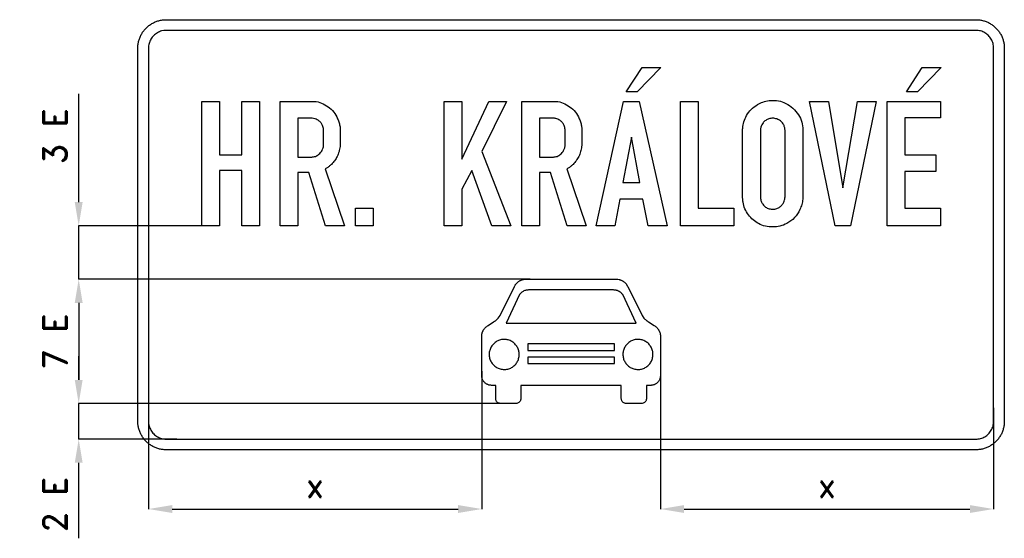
# Model space of a CAD drawing. Header units: millimetres. Extents: x 4952 to 12255, y -152 to 5683.
# Tile 6 of 6: x 9760 to 12255, y 4370 to 5683. Entities that reach past the tile are written whole.
import ezdxf

# ---------------------------------------------------------------- set-up
doc = ezdxf.new("R2010")
doc.units = ezdxf.units.MM
doc.header["$LTSCALE"] = 5
doc.layers.add('Kóty', color=2, linetype='Continuous')
doc.layers.add('Značka', color=7, linetype='Continuous')
doc.styles.get("Standard").update_dxf_attribs({"font": 'romand.shx', "height": 60})
doc.dimstyles.get("Standard").update_dxf_attribs({"dimtxt": 60, "dimasz": 60, "dimexe": 0.18, "dimexo": 0.0625, "dimgap": 30, "dimtad": 1, "dimdec": 0, "dimzin": 0, "dimdsep": 46, "dimtxsty": 'Standard', "dimcen": 0.09, "dimadec": 0, "dimazin": 0, "dimtfac": 1, "dimtdec": 0, "dimtofl": 0, "dimtmove": 0, "dimatfit": 3, "dimfxl": 1, "dimtolj": 1, "dimtzin": 0, "dimarcsym": 0})

# ---------------------------------------------------------------- blocks, each defined once
blk = doc.blocks.new('*D7')
at = {"layer": 'Defpoints', "color": 0, "transparency": 16777216}
for p in [(10930.6, 4792.7), (10086.5, 4683.3), (10930.6, 4444)]:
    blk.add_point(p, dxfattribs=at)
at = {"layer": 'Kóty', "color": 0, "lineweight": -2, "transparency": 16777216}
for p, q in [((10930.6, 4792.7), (10930.6, 4443.8)), ((10086.5, 4683.2), (10086.5, 4443.8)), ((10146.5, 4444), (10870.6, 4444))]:
    blk.add_line(p, q, dxfattribs=at)
at = {"layer": 'Kóty', "color": 0, "transparency": 16777216}
for points in [[(10146.5, 4454), (10146.5, 4434), (10086.5, 4444)], [(10870.6, 4454), (10870.6, 4434), (10930.6, 4444)]]:
    blk.add_solid(points, dxfattribs=at)
at = {"layer": 'Kóty', "color": 0, "transparency": 16777216, "insert": (10508.5, 4504), "char_height": 60, "attachment_point": 5}
blk.add_mtext('\\A1;x', dxfattribs=at)
blk = doc.blocks.new('*D8')
at = {"layer": 'Defpoints', "color": 0, "transparency": 16777216}
for p in [(11383.4, 4796.5), (12227.5, 4700.1), (12227.5, 4444)]:
    blk.add_point(p, dxfattribs=at)
at = {"layer": 'Kóty', "color": 0, "lineweight": -2, "transparency": 16777216}
for p, q in [((11383.4, 4796.4), (11383.4, 4443.8)), ((12227.5, 4700), (12227.5, 4443.8)), ((11443.4, 4444), (12167.5, 4444))]:
    blk.add_line(p, q, dxfattribs=at)
at = {"layer": 'Kóty', "color": 0, "transparency": 16777216}
for points in [[(11443.4, 4454), (11443.4, 4434), (11383.4, 4444)], [(12167.5, 4454), (12167.5, 4434), (12227.5, 4444)]]:
    blk.add_solid(points, dxfattribs=at)
at = {"layer": 'Kóty', "color": 0, "transparency": 16777216, "insert": (11805.5, 4504), "char_height": 60, "attachment_point": 5}
blk.add_mtext('\\A1;x', dxfattribs=at)
blk = doc.blocks.new('*D17')
at = {"layer": 'Defpoints', "color": 0, "transparency": 16777216}
for p in [(9909.7, 5161), (10221.4, 5161), (11053.4, 5026)]:
    blk.add_point(p, dxfattribs=at)
at = {"layer": 'Kóty', "color": 0, "lineweight": -2, "transparency": 16777216}
for p, q in [((9909.7, 5221), (9909.7, 5495.3)), ((10221.4, 5161), (9909.5, 5161)), ((11053.3, 5026), (9909.5, 5026)), ((9909.7, 4966), (9909.7, 4906))]:
    blk.add_line(p, q, dxfattribs=at)
at = {"layer": 'Kóty', "color": 0, "transparency": 16777216}
for points in [[(9899.7, 5221), (9919.7, 5221), (9909.7, 5161)], [(9899.7, 4966), (9919.7, 4966), (9909.7, 5026)]]:
    blk.add_solid(points, dxfattribs=at)
at = {"layer": 'Kóty', "color": 0, "transparency": 16777216, "insert": (9849.7, 5388.1), "char_height": 60, "attachment_point": 5, "rotation": 90}
blk.add_mtext('\\A1;3 E', dxfattribs=at)
blk = doc.blocks.new('*D18')
at = {"layer": 'Defpoints', "color": 0, "transparency": 16777216}
for p in [(11053.3, 5026), (9909.7, 4711), (10985.4, 4711)]:
    blk.add_point(p, dxfattribs=at)
at = {"layer": 'Kóty', "color": 0, "lineweight": -2, "transparency": 16777216}
for p, q in [((11053.2, 5026), (9909.5, 5026)), ((9909.7, 4966), (9909.7, 4771)), ((10985.4, 4711), (9909.5, 4711))]:
    blk.add_line(p, q, dxfattribs=at)
at = {"layer": 'Kóty', "color": 0, "transparency": 16777216}
for points in [[(9899.7, 4966), (9919.7, 4966), (9909.7, 5026)], [(9899.7, 4771), (9919.7, 4771), (9909.7, 4711)]]:
    blk.add_solid(points, dxfattribs=at)
at = {"layer": 'Kóty', "color": 0, "transparency": 16777216, "insert": (9849.7, 4868.5), "char_height": 60, "attachment_point": 5, "rotation": 90}
blk.add_mtext('\\A1;7 E', dxfattribs=at)

msp = doc.modelspace()

# ---------------------------------------------------------------- linework, layer by layer
at = {"layer": 'Kóty'}
for p, q in [((9909.68, 4771), (9909.68, 4831)), ((10985.44, 4711), (9909.5, 4711)), ((10158.521, 4621), (9909.5, 4621)), ((9909.32, 4561), (9909.32, 4369.888))]:
    msp.add_line(p, q, dxfattribs=at)
for points in [[(9909.68, 5026), (9909.68, 5161)], [(9909.68, 4621), (9909.68, 4711)]]:
    msp.add_lwpolyline(points, dxfattribs=at)
for points in [[(9899.68, 4771), (9919.68, 4771), (9909.68, 4711)], [(9899.68, 4561), (9919.68, 4561), (9909.68, 4621)]]:
    msp.add_solid(points, dxfattribs=at)
at = {"layer": 'Značka', "color": 5}
for points in [[(10131.5, 4594), (10131.22, 4594), (10130.93, 4594, -0.0322417), (10121.64, 4594.65, -0.0353787), (10112.5, 4596.55, -0.0362319), (10103.67, 4599.54, -0.0344572), (10095.34, 4603.74, -0.0337731), (10087.58, 4608.92, -0.0341245), (10080.59, 4615.09, -0.0341813), (10074.41, 4622.08, -0.0342232), (10069.24, 4629.84, -0.0340444), (10065.07, 4638.17, -0.0333733), (10062.05, 4647, -0.0341423), (10060.12, 4656.14, -0.0367324), (10059.5, 4665.43), (10059.5, 4665.72), (10059.5, 4666), (10059.5, 5611), (10059.5, 5611.28), (10059.5, 5611.57, -0.0321669), (10060.15, 5620.86, -0.0354131), (10062.05, 5630, -0.0362572), (10065.04, 5638.83, -0.0344336), (10069.24, 5647.16, -0.0337525), (10074.41, 5654.92, -0.0340817), (10080.59, 5661.91, -0.0342529), (10087.58, 5668.09, -0.0342161), (10095.34, 5673.26, -0.0341026), (10103.67, 5677.43, -0.0333978), (10112.5, 5680.45, -0.0340821), (10121.64, 5682.38, -0.0368117), (10130.93, 5683), (10131.22, 5683), (10131.5, 5683), (12182.5, 5683), (12182.78, 5683), (12183.07, 5683, -0.0322453), (12192.36, 5682.35, -0.0353619), (12201.5, 5680.45, -0.0362076), (12210.33, 5677.46, -0.0344336), (12218.66, 5673.26, -0.0338174), (12226.42, 5668.08, -0.0341411), (12233.41, 5661.91, -0.0342015), (12239.59, 5654.92, -0.0342009), (12244.76, 5647.16, -0.0341151), (12248.93, 5638.83, -0.0333978), (12251.95, 5630, -0.0340911), (12253.88, 5620.86, -0.036811), (12254.5, 5611.57), (12254.5, 5611.28), (12254.5, 5611), (12254.5, 4666), (12254.5, 4665.72), (12254.5, 4665.43, -0.0322453), (12253.85, 4656.14, -0.0353619), (12251.95, 4647, -0.0362076), (12248.96, 4638.17, -0.0344336), (12244.76, 4629.84, -0.0338174), (12239.58, 4622.08, -0.0341411), (12233.41, 4615.09, -0.0342015), (12226.42, 4608.91, -0.0342009), (12218.66, 4603.74, -0.0341151), (12210.33, 4599.57, -0.0333978), (12201.5, 4596.55, -0.0340911), (12192.36, 4594.62, -0.036811), (12183.07, 4594), (12182.78, 4594), (12182.5, 4594), (10131.5, 4594)], [(10131.5, 4594), (10131.22, 4594), (10130.93, 4594, -0.0322417), (10121.64, 4594.65, -0.0353787), (10112.5, 4596.55, -0.0362319), (10103.67, 4599.54, -0.0344572), (10095.34, 4603.74, -0.0337731), (10087.58, 4608.92, -0.0341245), (10080.59, 4615.09, -0.0341813), (10074.41, 4622.08, -0.0342232), (10069.24, 4629.84, -0.0340444), (10065.07, 4638.17, -0.0333733), (10062.05, 4647, -0.0341423), (10060.12, 4656.14, -0.0367324), (10059.5, 4665.43), (10059.5, 4665.72), (10059.5, 4666), (10059.5, 5611), (10059.5, 5611.28), (10059.5, 5611.57, -0.0321669), (10060.15, 5620.86, -0.0354131), (10062.05, 5630, -0.0362572), (10065.04, 5638.83, -0.0344336), (10069.24, 5647.16, -0.0337525), (10074.41, 5654.92, -0.0340817), (10080.59, 5661.91, -0.0342529), (10087.58, 5668.09, -0.0342161), (10095.34, 5673.26, -0.0341026), (10103.67, 5677.43, -0.0333978), (10112.5, 5680.45, -0.0340821), (10121.64, 5682.38, -0.0368117), (10130.93, 5683), (10131.22, 5683), (10131.5, 5683), (12182.5, 5683), (12182.78, 5683), (12183.07, 5683, -0.0322453), (12192.36, 5682.35, -0.0353619), (12201.5, 5680.45, -0.0362076), (12210.33, 5677.46, -0.0344336), (12218.66, 5673.26, -0.0338174), (12226.42, 5668.08, -0.0341411), (12233.41, 5661.91, -0.0342015), (12239.59, 5654.92, -0.0342009), (12244.76, 5647.16, -0.0341151), (12248.93, 5638.83, -0.0333978), (12251.95, 5630, -0.0340911), (12253.88, 5620.86, -0.036811), (12254.5, 5611.57), (12254.5, 5611.28), (12254.5, 5611), (12254.5, 4666), (12254.5, 4665.72), (12254.5, 4665.43, -0.0322453), (12253.85, 4656.14, -0.0353619), (12251.95, 4647, -0.0362076), (12248.96, 4638.17, -0.0344336), (12244.76, 4629.84, -0.0338174), (12239.58, 4622.08, -0.0341411), (12233.41, 4615.09, -0.0342015), (12226.42, 4608.91, -0.0342009), (12218.66, 4603.74, -0.0341151), (12210.33, 4599.57, -0.0333978), (12201.5, 4596.55, -0.0340911), (12192.36, 4594.62, -0.036811), (12183.07, 4594), (12182.78, 4594), (12182.5, 4594), (10131.5, 4594)], [(10131.5, 4621), (12182.5, 4621), (12182.68, 4621), (12182.85, 4621, 0.0321216), (12188.66, 4621.41, 0.0353823), (12194.37, 4622.59, 0.036159), (12199.9, 4624.46, 0.0344188), (12205.1, 4627.09, 0.0337113), (12209.95, 4630.32, 0.0340782), (12214.32, 4634.18, 0.0341783), (12218.18, 4638.55, 0.0342769), (12221.41, 4643.4, 0.034038), (12224.02, 4648.61, 0.0333135), (12225.91, 4654.13, 0.0340445), (12227.11, 4659.84, 0.0367514), (12227.5, 4665.65), (12227.5, 4665.82), (12227.5, 4666), (12227.5, 5611), (12227.5, 5611.18), (12227.5, 5611.35, 0.0321216), (12227.09, 5617.16, 0.0353823), (12225.91, 5622.87, 0.036159), (12224.04, 5628.4, 0.0344188), (12221.41, 5633.6, 0.0337113), (12218.18, 5638.45, 0.0340782), (12214.32, 5642.82, 0.0341783), (12209.95, 5646.68, 0.0342769), (12205.1, 5649.91, 0.034038), (12199.89, 5652.52, 0.0333135), (12194.37, 5654.41, 0.0340445), (12188.66, 5655.61, 0.0367514), (12182.85, 5656), (12182.68, 5656), (12182.5, 5656), (10131.5, 5656), (10131.32, 5656), (10131.15, 5656), (10125.34, 5655.59), (10119.63, 5654.41, 0.036171), (10114.1, 5652.54, 0.0344188), (10108.9, 5649.91, 0.0336869), (10104.05, 5646.68, 0.0340516), (10099.68, 5642.82, 0.0342106), (10095.82, 5638.45, 0.0342412), (10092.59, 5633.6, 0.0340012), (10089.98, 5628.39, 0.0333927), (10088.09, 5622.87, 0.0341258), (10086.89, 5617.16, 0.0367097), (10086.5, 5611.35), (10086.5, 5611.18), (10086.5, 5611), (10086.5, 4666), (10086.5, 4665.82), (10086.5, 4665.65, 0.0321633), (10086.91, 4659.84, 0.0354643), (10088.09, 4654.13, 0.0362785), (10089.96, 4648.6, 0.0344188), (10092.59, 4643.4, 0.0337113), (10095.82, 4638.55, 0.0340782), (10099.68, 4634.18, 0.0342071), (10104.05, 4630.32, 0.0342524), (10108.9, 4627.09, 0.0340755), (10114.11, 4624.48, 0.0333257), (10119.63, 4622.59, 0.0340473), (10125.34, 4621.39, 0.036747), (10131.15, 4621), (10131.32, 4621), (10131.5, 4621)], [(10419.9, 5161.03), (10419.9, 5476), (10502.52, 5476), (10504.66, 5475.99), (10506.79, 5475.93, -0.0837439), (10524.86, 5471.92, -0.0686331), (10541.24, 5462.55, -0.0685568), (10555.69, 5449.04, -0.0720557), (10565.72, 5432.29, -0.037607), (10569.41, 5422.14, -0.0303096), (10571.69, 5411.59), (10571.93, 5410.1), (10572.15, 5408.6), (10572.15, 5365.49), (10571.93, 5363.63), (10571.69, 5361.78, -0.0347187), (10569.1, 5348.97, -0.0482118), (10564.44, 5336.78, -0.0497781), (10558.08, 5326.05, -0.0449907), (10549.8, 5316.7, -0.0273565), (10543.89, 5311.5, -0.0272178), (10537.47, 5306.98), (10535.87, 5305.99), (10534.25, 5305.01), (10583.27, 5161.03), (10535.24, 5161.03), (10493.04, 5295.73), (10465.05, 5295.73), (10465.05, 5161.03), (10419.9, 5161.03)], [(11032.02, 5161.03), (11032.02, 5476), (11114.64, 5476), (11116.77, 5475.99), (11118.9, 5475.93, -0.0837478), (11136.98, 5471.92, -0.0686388), (11153.36, 5462.55, -0.068549), (11167.81, 5449.04, -0.0720659), (11177.84, 5432.29, -0.0375645), (11181.53, 5422.14, -0.0303318), (11183.81, 5411.59), (11184.04, 5410.1), (11184.27, 5408.6), (11184.27, 5365.49), (11184.05, 5363.63), (11183.81, 5361.78, -0.0347006), (11181.22, 5348.97, -0.0481769), (11176.56, 5336.78, -0.0497444), (11170.2, 5326.05, -0.04502), (11161.92, 5316.7, -0.0273565), (11156.01, 5311.5, -0.027182), (11149.58, 5306.98), (11147.98, 5305.99), (11146.37, 5305.01), (11195.39, 5161.03), (11147.35, 5161.03), (11105.16, 5295.73), (11077.17, 5295.73), (11077.17, 5161.03), (11032.02, 5161.03)], [(11591.57, 5405.42, -0.00112454), (11591.66, 5406.72, -0.00296421), (11591.77, 5408.01, -0.051695), (11594.92, 5424.62, -0.0600424), (11601.67, 5440.17, -0.0716003), (11613.37, 5455.93, -0.0679429), (11628.94, 5467.9, -0.0544723), (11643.14, 5474.61, -0.0541686), (11658.44, 5478.1, -0.0655161), (11677.68, 5478.19, -0.0682118), (11696.24, 5473.24, -0.0767834), (11714.96, 5462.4, -0.0704551), (11729.91, 5446.44, -0.0681229), (11739.82, 5428.68, -0.084721), (11743.92, 5409.16, -0.00445006), (11743.99, 5407.85), (11744.05, 5406.54), (11744.05, 5231.65), (11743.92, 5230.23, -0.00236748), (11743.79, 5228.82, -0.0377502), (11741.41, 5215.38, -0.0465804), (11736.8, 5202.48, -0.0865328), (11723.16, 5181.85, -0.0879239), (11703.33, 5167, -0.0674455), (11686.2, 5160.26, -0.0628021), (11667.92, 5158.15, -0.0621477), (11649.37, 5160.2, -0.0661198), (11632.03, 5166.84, -0.0602732), (11618.14, 5176.24, -0.0556242), (11606.7, 5188.66, -0.0600262), (11597.51, 5204.08, -0.0707553), (11592.65, 5221.15, -0.0151684), (11592.1, 5225.42, -0.00751249), (11591.73, 5229.71), (11591.65, 5230.87), (11591.57, 5232.04), (11591.57, 5405.42)], [(10465.05, 5433.44), (10465.05, 5335.3), (10499.4, 5335.3), (10500.6, 5335.34), (10501.8, 5335.4, 0.0895698), (10511.82, 5338, 0.0957367), (10520.27, 5344, 0.0606061), (10524.44, 5349.01, 0.0452557), (10527.46, 5354.79, 0.0313804), (10528.96, 5358.9, 0.0443973), (10529.82, 5363.16), (10529.94, 5364.29), (10530.02, 5365.42), (10530.02, 5403.06), (10529.93, 5404.09), (10529.82, 5405.13, 0.0332367), (10528.91, 5410.36, 0.0445288), (10527.2, 5415.4, 0.0628641), (10523.77, 5421.39, 0.0609275), (10518.96, 5426.39, 0.0532046), (10513.99, 5429.82, 0.0528147), (10508.43, 5432.13), (10504.81, 5433.02), (10501.11, 5433.41), (10499.82, 5433.44), (10498.52, 5433.44), (10465.05, 5433.44)], [(11077.17, 5433.44), (11077.17, 5335.3), (11111.52, 5335.3), (11112.72, 5335.34), (11113.92, 5335.4, 0.0895698), (11123.94, 5338, 0.0957484), (11132.39, 5344, 0.0605758), (11136.56, 5349.01, 0.0452233), (11139.58, 5354.79, 0.0314335), (11141.08, 5358.9, 0.0444518), (11141.94, 5363.16, 0.0103927), (11142.05, 5364.29, 0.00391815), (11142.14, 5365.42), (11142.14, 5403.06), (11142.04, 5404.09), (11141.94, 5405.13, 0.0332817), (11141.03, 5410.36, 0.0446599), (11139.31, 5415.4, 0.0628028), (11135.88, 5421.39, 0.0608767), (11131.08, 5426.39, 0.0532259), (11126.11, 5429.82, 0.0528632), (11120.55, 5432.13, 0.0333862), (11116.92, 5433.02, 0.0349072), (11113.23, 5433.41), (11111.93, 5433.44), (11110.64, 5433.44), (11077.17, 5433.44)], [(11636.65, 5402.99), (11636.65, 5234.43), (11636.74, 5233.32, 0.00476893), (11636.85, 5232.2, 0.0582197), (11638.78, 5223.47, 0.0769521), (11642.95, 5215.57, 0.0898787), (11649.8, 5208.61, 0.0860399), (11658.67, 5204.38, 0.0854523), (11668.42, 5203.02, 0.0834827), (11678.06, 5204.94, 0.0741362), (11685.88, 5209, 0.0735936), (11692.17, 5215.14, 0.0549446), (11695.71, 5220.71, 0.052869), (11697.98, 5226.89, 0.024483), (11698.59, 5229.64, 0.0280783), (11698.9, 5232.43, 0.0080192), (11698.94, 5233.47, 0.00235975), (11698.96, 5234.5), (11698.96, 5403.45), (11698.88, 5404.62, 0.00619594), (11698.77, 5405.78, 0.0565969), (11697.17, 5412.98, 0.0655141), (11693.88, 5419.6, 0.0890755), (11687.25, 5426.91, 0.0838863), (11678.49, 5431.6, 0.0863229), (11668.38, 5433.56, 0.0864438), (11658.21, 5432, 0.0775476), (11649.97, 5428.07, 0.0817553), (11643.41, 5421.83, 0.0557788), (11640.06, 5416.5, 0.0473064), (11637.87, 5410.6, 0.0221605), (11637.19, 5407.77, 0.0260897), (11636.78, 5404.9, 0.00616585), (11636.71, 5403.94, 0.00207338), (11636.65, 5402.99)], [(11273.22, 5026), (11275.86, 5025.61), (11278.49, 5025.14, -0.0171385), (11280.74, 5024.58, -0.0216198), (11282.93, 5023.85, -0.0250032), (11285.32, 5022.82, -0.0212279), (11287.6, 5021.57, -0.0199437), (11289.89, 5020.09, -0.0201997), (11292.04, 5018.43, -0.0197316), (11293.86, 5016.81, -0.023147), (11295.54, 5015.05, -0.0232853), (11297.1, 5013.09, -0.0192869), (11298.49, 5011, -0.0102574), (11299.48, 5009.33), (11300.43, 5007.63), (11336.94, 4934.27), (11341.74, 4927.22), (11342.54, 4926.38), (11343.34, 4925.54), (11344.27, 4924.61), (11345.22, 4923.71), (11346.12, 4922.9), (11347.05, 4922.12), (11347.94, 4921.4), (11348.84, 4920.7), (11349.62, 4920.12), (11350.41, 4919.56, 0.00925825), (11351.87, 4918.59), (11353.36, 4917.66), (11367.1, 4908.78), (11369.12, 4907.44, -0.012672), (11371.1, 4906.04, -0.0210272), (11373.21, 4904.31, -0.025341), (11375.15, 4902.39, -0.0236603), (11376.76, 4900.49, -0.0201265), (11378.19, 4898.46, -0.01756), (11379.42, 4896.44, -0.0174342), (11380.49, 4894.35, -0.0163461), (11381.3, 4892.53, -0.0199256), (11381.97, 4890.65, -0.0232957), (11382.62, 4888.23, -0.0154164), (11383.08, 4885.76, -0.00395367), (11383.25, 4884.64), (11383.41, 4883.52), (11383.41, 4782.07, -0.00698797), (11383.05, 4779.04, -0.0212223), (11382.52, 4776.04, -0.0338681), (11381.56, 4772.8, -0.0406381), (11380.14, 4769.74, -0.0375399), (11378.46, 4767.17, -0.0317853), (11376.43, 4764.85, -0.0276027), (11374.3, 4762.87, -0.0275573), (11371.96, 4761.15, -0.0258512), (11369.83, 4759.86, -0.0315302), (11367.57, 4758.83, -0.037173), (11364.54, 4757.91, -0.0246163), (11361.42, 4757.37, -0.0060171), (11359.98, 4757.19, -0.00167787), (11358.54, 4757.04), (11347.78, 4757.04), (11347.78, 4723.67, -0.0149386), (11347.51, 4721.29, -0.0446626), (11346.97, 4718.97, -0.0794499), (11345.32, 4715.89, -0.0852066), (11342.81, 4713.51, -0.0827097), (11339.28, 4711.87, -0.0260269), (11335.36, 4711), (11296.73, 4711, -0.019323), (11293.54, 4711.65, -0.0595595), (11290.53, 4712.77, -0.0769984), (11287.82, 4714.82, -0.0811519), (11285.87, 4717.58, -0.0635029), (11284.84, 4720.54, -0.0205719), (11284.3, 4723.67), (11284.3, 4757.04), (11029.7, 4757.04), (11029.7, 4723.67, -0.0138527), (11029.39, 4721.33, -0.0426431), (11028.82, 4719.04, -0.0791914), (11027.11, 4715.88, -0.0857681), (11024.5, 4713.46, -0.0787728), (11021.07, 4711.88, -0.0248157), (11017.27, 4711), (10978.64, 4711, -0.0205887), (10975.3, 4711.65, -0.0636675), (10972.16, 4712.84, -0.0772566), (10969.53, 4714.88, -0.0815544), (10967.65, 4717.62, -0.0645619), (10966.68, 4720.56, -0.0208257), (10966.22, 4723.67), (10966.22, 4757.04), (10955.46, 4757.04), (10953.7, 4757.23), (10951.95, 4757.45, -0.0242269), (10949.02, 4758.02, -0.0364185), (10946.2, 4758.93, -0.0310414), (10944.06, 4759.92, -0.0245031), (10942.04, 4761.15, -0.0280043), (10939.59, 4762.97, -0.0290343), (10937.36, 4765.07, -0.0338091), (10935.26, 4767.54, -0.0398138), (10933.56, 4770.28, -0.0416793), (10932.2, 4773.45, -0.0338428), (10931.33, 4776.78, -0.0176681), (10930.9, 4779.42, -0.00569611), (10930.59, 4782.07), (10930.59, 4883.52), (10930.79, 4884.89, -0.00462736), (10931.01, 4886.26, -0.0151898), (10931.46, 4888.57, -0.0229602), (10932.09, 4890.84, -0.0195131), (10932.74, 4892.62, -0.0151344), (10933.51, 4894.35, -0.0177924), (10934.65, 4896.55, -0.0186459), (10935.95, 4898.66, -0.0218056), (10937.47, 4900.79, -0.0252854), (10939.19, 4902.76, -0.025972), (10941.2, 4904.68, -0.0210439), (10943.39, 4906.39), (10945.13, 4907.61), (10946.9, 4908.78), (10960.64, 4917.66), (10962.17, 4918.62), (10963.67, 4919.62), (10964.42, 4920.15), (10965.16, 4920.7), (10966.11, 4921.44), (10967.05, 4922.2), (10968.01, 4923.02), (10968.95, 4923.87), (10969.92, 4924.8), (10970.86, 4925.75), (10971.56, 4926.48), (10972.26, 4927.22), (10977.06, 4934.27), (11013.57, 5007.63), (11014.32, 5008.96), (11015.08, 5010.29, -0.0162345), (11016.47, 5012.48, -0.0249512), (11018.03, 5014.55, -0.0214582), (11019.43, 5016.09), (11020.93, 5017.53, -0.0196114), (11023.02, 5019.28, -0.0201199), (11025.24, 5020.85, -0.0237748), (11027.71, 5022.33, -0.0272263), (11030.31, 5023.55, -0.0281548), (11033.19, 5024.56, -0.0227388), (11036.16, 5025.27), (11038.47, 5025.67), (11040.78, 5026), (11273.22, 5026)], [(11321.61, 4914.88), (11288.03, 4986.93), (11287.02, 4988.08), (11285.99, 4989.23, 0.0176678), (11284.13, 4991.11, 0.0276519), (11282.12, 4992.81, 0.0243337), (11280.33, 4994.05, 0.0197247), (11278.43, 4995.14, 0.0183794), (11276.37, 4996.14, 0.0188267), (11274.24, 4996.99, 0.0183594), (11272.29, 4997.62, 0.0210222), (11270.29, 4998.09, 0.0212941), (11268.21, 4998.42, 0.0180678), (11266.1, 4998.58), (11264.46, 4998.62), (11262.83, 4998.63), (11051.17, 4998.63), (11049.3, 4998.62), (11047.43, 4998.56), (11045.38, 4998.37), (11043.35, 4998.02), (11041.42, 4997.54), (11039.54, 4996.91), (11037.52, 4996.1), (11035.57, 4995.14), (11033.57, 4993.99, 0.0252466), (11031.69, 4992.67, 0.0281009), (11029.58, 4990.84, 0.0177453), (11027.64, 4988.81), (11026.8, 4987.87), (11025.97, 4986.93), (10992.39, 4914.88), (11321.61, 4914.88)], [(11025.65, 4835.43, 0.00959716), (11025.24, 4840.15, 0.0292313), (11024.48, 4844.8, 0.0385524), (11022.98, 4849.54, 0.0342585), (11020.8, 4854.03, 0.0331642), (11018.09, 4858.21, 0.0344596), (11014.85, 4861.99, 0.0347072), (11011.16, 4865.33, 0.0344173), (11007.05, 4868.14, 0.0342423), (11002.62, 4870.42, 0.0343929), (10997.92, 4872.06, 0.0344084), (10993.05, 4873.11, 0.0343183), (10988.09, 4873.49, 0.0344626), (10983.11, 4873.24, 0.0344043), (10978.22, 4872.32, 0.0344179), (10973.48, 4870.8, 0.0344728), (10968.99, 4868.64, 0.034429), (10964.8, 4865.94, 0.0344908), (10961.03, 4862.69, 0.0344356), (10957.68, 4859, 0.0343493), (10954.88, 4854.89, 0.0344645), (10952.6, 4850.46, 0.0344222), (10950.95, 4845.76, 0.0343844), (10949.9, 4840.89, 0.0345098), (10949.53, 4835.93, 0.0343663), (10949.77, 4830.95, 0.0345), (10950.7, 4826.06, 0.0343256), (10952.22, 4821.32, 0.0342506), (10954.38, 4816.83, 0.0344593), (10957.08, 4812.65, 0.0344243), (10960.32, 4808.87, 0.0343723), (10964.01, 4805.52, 0.0343493), (10968.13, 4802.72, 0.0342901), (10972.56, 4800.44, 0.0344222), (10977.26, 4798.8, 0.0343844), (10982.12, 4797.74, 0.0345245), (10987.09, 4797.37, 0.0343648), (10992.06, 4797.61, 0.0343074), (10996.96, 4798.54, 0.0344179), (11001.7, 4800.06, 0.0344728), (11006.19, 4802.22, 0.0345435), (11010.37, 4804.92, 0.0344243), (11014.15, 4808.16, 0.0344331), (11017.49, 4811.85, 0.0345456), (11020.3, 4815.97, 0.0344451), (11022.57, 4820.4, 0.033668), (11024.22, 4825.1, 0.0346092), (11025.29, 4829.97, 0.0373272), (11025.65, 4834.93), (11025.65, 4835.18), (11025.65, 4835.43)], [(11364.47, 4835.43, 0.00959716), (11364.07, 4840.15, 0.0292313), (11363.3, 4844.8, 0.0385524), (11361.8, 4849.54, 0.0340825), (11359.62, 4854.03, 0.0331642), (11356.92, 4858.21, 0.0343106), (11353.68, 4861.99, 0.0347072), (11349.99, 4865.33, 0.0344173), (11345.87, 4868.14, 0.0342841), (11341.44, 4870.42, 0.0344285), (11336.74, 4872.06, 0.0343844), (11331.88, 4873.11, 0.034329), (11326.91, 4873.49, 0.0344626), (11321.94, 4873.24, 0.0344043), (11317.04, 4872.32, 0.0344179), (11312.3, 4870.8, 0.0344273), (11307.81, 4868.64, 0.0343787), (11303.63, 4865.94, 0.0344908), (11299.85, 4862.69, 0.0343607), (11296.51, 4859, 0.0344322), (11293.7, 4854.89, 0.0344645), (11291.43, 4850.46, 0.0344222), (11289.78, 4845.76, 0.0343844), (11288.73, 4840.89, 0.0345098), (11288.35, 4835.93, 0.0343663), (11288.6, 4830.95, 0.0345), (11289.52, 4826.06, 0.0343256), (11291.04, 4821.32, 0.0344273), (11293.2, 4816.83, 0.0344593), (11295.9, 4812.65, 0.0344243), (11299.15, 4808.87, 0.034504), (11302.84, 4805.52, 0.0343493), (11306.95, 4802.72, 0.0343797), (11311.38, 4800.44, 0.0344222), (11316.08, 4798.8, 0.0343844), (11320.95, 4797.74, 0.0345245), (11325.91, 4797.37, 0.0343648), (11330.89, 4797.61, 0.0343074), (11335.78, 4798.54, 0.0344179), (11340.52, 4800.06, 0.0344728), (11345.01, 4802.22, 0.0345435), (11349.2, 4804.92, 0.0344243), (11352.97, 4808.16, 0.0344331), (11356.32, 4811.85, 0.0345456), (11359.12, 4815.97, 0.0344451), (11361.39, 4820.4, 0.033668), (11363.05, 4825.1, 0.0344179), (11364.11, 4829.97, 0.0373272), (11364.47, 4834.93), (11364.47, 4835.18), (11364.47, 4835.43)]]:
    msp.add_lwpolyline(points, format="xyb", dxfattribs=at)
for points in [[(11336.77, 5561.87), (11384.59, 5561.87), (11324.63, 5500), (11296.5, 5500), (11336.77, 5561.87)], [(12046.77, 5561.87), (12094.58, 5561.87), (12034.63, 5500), (12006.5, 5500), (12046.77, 5561.87)], [(10221.42, 5161), (10221.42, 5476), (10266.3, 5476), (10266.3, 5340.88), (10322.68, 5340.88), (10322.68, 5476), (10367.4, 5476), (10367.4, 5161), (10322.68, 5161), (10322.68, 5301.4), (10266.3, 5301.4), (10266.3, 5161), (10221.42, 5161)], [(10835.6, 5161.03), (10835.6, 5476), (10880.59, 5476), (10880.59, 5330.02), (10948.44, 5476), (10993.76, 5476), (10931.25, 5349.48), (11004.45, 5161.03), (10956.45, 5161.03), (10905.92, 5301.4), (10880.59, 5254.09), (10880.59, 5161.03), (10835.6, 5161.03)], [(11220.33, 5161), (11290.19, 5476.03), (11329.63, 5476.03), (11400.08, 5161), (11352.17, 5161), (11339.11, 5228.43), (11280.47, 5228.43), (11267.77, 5161), (11220.33, 5161)], [(11434.2, 5161), (11434.2, 5476), (11479.22, 5476), (11479.22, 5205.66), (11569.22, 5205.66), (11569.22, 5161), (11434.2, 5161)], [(11826.05, 5161), (11761.14, 5476), (11808.85, 5476), (11845.64, 5257.14), (11882.35, 5476), (11930.23, 5476), (11865.26, 5161), (11826.05, 5161)], [(11957.79, 5161), (11957.79, 5476), (12092.58, 5476), (12092.58, 5434.26), (12002.51, 5434.26), (12002.51, 5341.24), (12081.43, 5341.24), (12081.43, 5299.04), (12002.51, 5299.04), (12002.51, 5205.92), (12092.58, 5205.92), (12092.58, 5161), (11957.79, 5161)], [(11288.48, 5270.73), (11331.53, 5270.73), (11309.87, 5385.77), (11288.48, 5270.73)], [(10610.84, 5161), (10610.84, 5205.63), (10655.59, 5205.63), (10655.59, 5161), (10610.84, 5161)], [(11266.84, 4845.46), (11266.84, 4862.49), (11047.16, 4862.49), (11047.16, 4845.46), (11266.84, 4845.46)], [(11266.84, 4812.77), (11266.84, 4828.78), (11047.16, 4828.78), (11047.16, 4812.77), (11266.84, 4812.77)]]:
    msp.add_lwpolyline(points, dxfattribs=at)

# ---------------------------------------------------------------- texts
at = {"layer": 'Kóty', "insert": (9849.32, 4455.308), "char_height": 60, "attachment_point": 5, "rotation": 90}
msp.add_mtext('\\A1;2 E', dxfattribs=at)

# ---------------------------------------------------------------- dimensions: what is measured, and where the dimension line sits
at = {"layer": 'Kóty'}
for base, p1, p2, text, picture, middle in [((9909.68, 5161), (11053.363, 5026), (10221.42, 5161), '3 E', '*D17', (9849.68, 5388.143)), ((9909.68, 4711), (11053.301, 5026), (10985.44, 4711), '7 E', '*D18', (9849.68, 4868.5))]:
    dim = msp.add_linear_dim(base=base, p1=p1, p2=p2, angle=90, text=text, dimstyle='Standard', dxfattribs=at)
    dim.commit()
    dim.dimension.update_dxf_attribs({"geometry": picture, "text_midpoint": middle})
for base, p1, p2, picture, middle in [((10930.59, 4444), (10086.5, 4683.271), (10930.59, 4792.739), '*D7', (10508.545, 4504)), ((12227.5, 4444), (11383.41, 4796.485), (12227.5, 4700.058), '*D8', (11805.455, 4504))]:
    dim = msp.add_linear_dim(base=base, p1=p1, p2=p2, text='x', dimstyle='Standard', dxfattribs=at)
    dim.commit()
    dim.dimension.update_dxf_attribs({"geometry": picture, "text_midpoint": middle})

doc.saveas('drawing.dxf')
